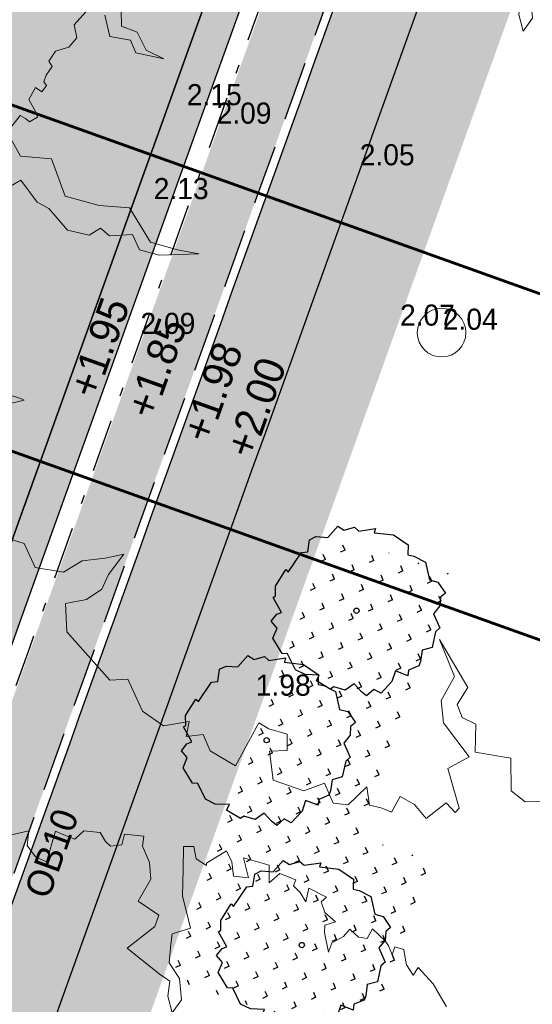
# Model space of a CAD drawing. Header units: metres. Extents: x 134157 to 138734, y 451157 to 455772.
# Tile 182 of 256: x 136419.52 to 136425.35, y 453392.43 to 453403.63. Entities that reach past the tile are written whole.
import ezdxf

# ---------------------------------------------------------------- set-up
doc = ezdxf.new("R2010")
doc.units = ezdxf.units.M
doc.linetypes.add('DASHDOT__G2', pattern=[1.2, 0.6, -0.3, 0, -0.3])
doc.linetypes.add('HIDDEN__G5', pattern=[1.125, 0.75, -0.375])
doc.layers.add('-DR-alg-bladkaders viewports', color=7, linetype='Continuous', lineweight=60)
doc.layers.add('-DR-bs-boom', color=253, linetype='Continuous', lineweight=13)
doc.layers.add('-DR-alg-hulplijnen kantverharding asflast nieuwe fietsstraat', color=7, linetype='Continuous', true_color=0xff9429, plot=False)
for name, color, linetype in [('-DR-bs-txt-hoogtemaat', 253, 'Continuous'), ('-DR-nw-gr-solitaire heester', 96, 'Continuous'), ('-DR-nw-txt-hoogtemaat', 2, 'Continuous'), ('-DR-nw-vh-band 10x20 ob', 2, 'HIDDEN__G5'), ('-DR-nw-vh-band 5-20x25', 2, 'DASHDOT__G2'), ('-DR-nw-vh-kantverharding', 3, 'Continuous'), ('-DR-nw-vh-txt-kantopsluitingen', 2, 'Continuous')]:
    doc.layers.add(name, color=color, linetype=linetype)
doc.layers.add('-DR-nw-gr-arc-gras', color=7, linetype='Continuous', true_color=0xb5d5a4)
for name, color, linetype, lineweight, true_color in [('-DR-nw-vh-arc-asfalt fietsstraat rood', 7, 'Continuous', 9, 0xdfbfc7), ('-DR-nw-vh-arc-sbs df Drainflow', 7, 'Continuous', 9, 0xb9747c), ('-DR-nw-vh-arc-sbs kf bruinrood rabat halfsteens', 7, 'Continuous', 9, 0xb88485)]:
    doc.layers.add(name, color=color, linetype=linetype, lineweight=lineweight, true_color=true_color)
doc.layers.add('-DR-nw-vh-arc-halfverharding stabilizer', color=7, linetype='Continuous', lineweight=9, true_color=0xe2e1c1, transparency=0.1)
doc.layers.add('-DR-nw-vh-kantverharding halfverharding stabilizer', color=7, linetype='Continuous', true_color=0xe2e1c1, transparency=0.1)
doc.styles.add('Drong', font='txt', dxfattribs={"height": 1.8})
pattern_1 = [(115.3356253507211, (136419.7180158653, 453326.2367068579), (-0.2236810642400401, -0.1059037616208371), [0.06, -0.187485]), (205.3356253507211, (136419.7180158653, 453326.2367068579), (0.1059037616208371, -0.22368106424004), [0.06, -0.187485])]

# ---------------------------------------------------------------- blocks, each defined once
blk = doc.blocks.new('Boom bestaand 1')
for points in [[(-0.1453325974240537, 0.4640004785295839), (-0.1728176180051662, 0.4610569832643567), (-0.1945372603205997, 0.4533219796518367), (-0.1891622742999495, 0.4455616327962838), (-0.2017040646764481, 0.4431737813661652), (-0.2067805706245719, 0.4443676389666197), (-0.2172318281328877, 0.4470540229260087), (-0.223502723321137, 0.4395920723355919), (-0.2169333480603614, 0.4339209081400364), (-0.2270861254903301, 0.4339209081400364), (-0.2330585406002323, 0.4330255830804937), (-0.2498892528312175, 0.4257264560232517), (-0.242749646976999, 0.416712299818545), (-0.2476345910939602, 0.4092003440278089), (-0.2589076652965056, 0.4043176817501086), (-0.2543983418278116, 0.3953035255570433), (-0.2532710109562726, 0.3814065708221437), (-0.2457557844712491, 0.3746459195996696), (-0.2660470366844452, 0.3787774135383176), (-0.2728107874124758, 0.3821577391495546), (-0.2716834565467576, 0.3934255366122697), (-0.2848353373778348, 0.3874160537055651), (-0.2964840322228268, 0.3881672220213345), (-0.2987384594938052, 0.3953035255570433), (-0.3145206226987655, 0.3821577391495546), (-0.3028719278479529, 0.3735190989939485), (-0.3141447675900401, 0.3720167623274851), (-0.3231631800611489, 0.3686364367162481), (-0.3276722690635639, 0.3731435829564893), (-0.3404482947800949, 0.3607491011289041), (-0.3359389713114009, 0.3464764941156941), (-0.3526397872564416, 0.353711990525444), (-0.3702979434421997, 0.3325317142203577), (-0.3491079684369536, 0.3290017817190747), (-0.3568775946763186, 0.3155875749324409), (-0.37100416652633, 0.3198237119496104), (-0.3837182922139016, 0.3191176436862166), (-0.3801864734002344, 0.2951135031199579), (-0.3780675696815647, 0.2944074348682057), (-0.3886625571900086, 0.2873474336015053), (-0.4013764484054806, 0.2901714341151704), (-0.4056142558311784, 0.2802872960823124), (-0.3837182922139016, 0.2704032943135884), (-0.3589967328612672, 0.2591071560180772), (-0.3250928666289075, 0.2534590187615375), (-0.327212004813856, 0.2336908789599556), (-0.3180296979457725, 0.228042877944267), (-0.3010777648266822, 0.2188648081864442), (-0.2820069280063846, 0.2223948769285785), (-0.2608169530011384, 0.2153347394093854), (-0.2523411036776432, 0.2012146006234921), (-0.2699992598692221, 0.2040386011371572), (-0.2834196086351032, 0.2118046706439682), (-0.2947208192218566, 0.2047446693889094), (-0.3321562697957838, 0.1849765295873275), (-0.3413385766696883, 0.2202768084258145), (-0.350520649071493, 0.2287488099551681), (-0.3724168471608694, 0.2146288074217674), (-0.3879560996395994, 0.2358089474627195), (-0.4042018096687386, 0.2414569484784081), (-0.4225661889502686, 0.2414569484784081), (-0.4315337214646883, 0.2467254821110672), (-0.4415591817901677, 0.229188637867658), (-0.4324549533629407, 0.2223948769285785), (-0.435986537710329, 0.2110987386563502), (-0.4423434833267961, 0.2082747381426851), (-0.4530205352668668, 0.2066837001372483), (-0.4612717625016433, 0.1920817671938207), (-0.457176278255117, 0.18003446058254), (-0.4670650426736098, 0.170150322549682), (-0.472715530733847, 0.1652082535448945), (-0.4472877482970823, 0.1440281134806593), (-0.4564700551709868, 0.1355561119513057), (-0.4705966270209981, 0.1320260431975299), (-0.4840167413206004, 0.1397921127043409), (-0.4882547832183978, 0.1171998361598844)], [(-0.4544219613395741, -0.1649416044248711), (-0.4219893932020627, -0.1780763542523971), (-0.409966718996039, -0.1657799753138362), (-0.389277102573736, -0.1643826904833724), (-0.3736199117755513, -0.1512478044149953), (-0.3909544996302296, -0.175281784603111), (-0.4052137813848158, -0.175281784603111), (-0.4169567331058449, -0.1934470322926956), (-0.4393239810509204, -0.1892550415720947)], [(-0.4502279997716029, -0.2060228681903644), (-0.4429587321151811, -0.2225112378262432), (-0.4293484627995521, -0.2253992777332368), (-0.4239762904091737, -0.2366267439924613), (-0.4254414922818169, -0.2510271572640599), (-0.418848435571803, -0.2612782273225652), (-0.4122553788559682, -0.2603019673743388), (-0.4066391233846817, -0.2695767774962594), (-0.4012669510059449, -0.2747023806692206), (-0.3966274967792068, -0.2734819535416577), (-0.3924762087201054, -0.2805602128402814), (-0.3993135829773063, -0.2847094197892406), (-0.3905228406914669, -0.2961809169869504), (-0.3763599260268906, -0.2947164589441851), (-0.3702552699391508, -0.2952046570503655), (-0.3690343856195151, -0.3047234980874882), (-0.3739181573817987, -0.307164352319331), (-0.3790460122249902, -0.3110695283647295), (-0.3685879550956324, -0.3301182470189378), (-0.3402060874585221, -0.3273904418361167), (-0.3249566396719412, -0.2991245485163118), (-0.2839884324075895, -0.301203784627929), (-0.2610645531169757, -0.2728350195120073), (-0.2463278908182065, -0.2450116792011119), (-0.2053925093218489, -0.2390105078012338), (-0.1868351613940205, -0.2166427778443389), (-0.1742816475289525, -0.1980938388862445), (-0.189564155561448, -0.2362827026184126), (-0.2026635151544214, -0.2526493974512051), (-0.2201291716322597, -0.2531949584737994), (-0.2283163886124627, -0.2755626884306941), (-0.2392323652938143, -0.2810182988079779), (-0.2370492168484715, -0.2946571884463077), (-0.2506941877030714, -0.313205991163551), (-0.2790760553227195, -0.3219349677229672), (-0.2898422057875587, -0.3303738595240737), (-0.3172829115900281, -0.3367933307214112), (-0.3145534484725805, -0.3612149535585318)], [(-0.1312346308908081, -0.4505016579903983), (-0.1096221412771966, -0.4258612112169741), (-0.1072582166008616, -0.4238359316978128), (-0.1116481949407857, -0.448814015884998)], [(0.01571205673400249, -0.4976722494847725), (0.02862852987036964, -0.4827231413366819), (0.05582116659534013, -0.4820436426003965), (0.071993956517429, -0.4570290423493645), (0.06901628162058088, -0.4348673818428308), (0.07565379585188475, -0.4119102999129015), (0.07964846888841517, -0.3923569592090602), (0.09273351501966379, -0.4155685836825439), (0.1039107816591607, -0.4277820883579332), (0.107454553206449, -0.4465849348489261), (0.1024933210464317, -0.4680038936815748), (0.1298861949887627, -0.4784885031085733), (0.1932751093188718, -0.4575098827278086), (0.2000920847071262, -0.4399570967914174), (0.2363148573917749, -0.4392229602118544), (0.2586511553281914, -0.4253239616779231), (0.2652219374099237, -0.3991058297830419), (0.2784183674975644, -0.4080994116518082), (0.2832172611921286, -0.3913114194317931), (0.3018123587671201, -0.3913114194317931), (0.326405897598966, -0.3733243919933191), (0.2952141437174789, -0.333752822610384), (0.3048114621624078, -0.3265580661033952), (0.3174374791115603, -0.3112487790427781), (0.3330041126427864, -0.3181641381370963), (0.326405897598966, -0.3349519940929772), (0.3551905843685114, -0.3435858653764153), (0.3780989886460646, -0.3188560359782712), (0.379279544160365, -0.2960093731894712), (0.401676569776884, -0.2960093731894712), (0.4096398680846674, -0.282577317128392), (0.4001834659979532, -0.2572057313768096), (0.4185987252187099, -0.2621805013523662), (0.4260642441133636, -0.2522309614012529), (0.4345253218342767, -0.2442711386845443), (0.4230780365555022, -0.2298441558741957), (0.436516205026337, -0.2193970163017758), (0.4544336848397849, -0.2139247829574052), (0.4479634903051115, -0.1885531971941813), (0.4609038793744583, -0.1840758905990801), (0.4584154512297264, -0.1786035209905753), (0.4161100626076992, -0.1731311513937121), (0.4136216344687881, -0.1477595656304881), (0.370818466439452, -0.158206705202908), (0.3489192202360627, -0.1512419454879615), (0.331499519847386, -0.1288552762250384), (0.2901896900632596, -0.1278603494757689), (0.3473717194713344, -0.1208556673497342), (0.359271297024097, -0.1377579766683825), (0.3736761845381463, -0.1383840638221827), (0.385575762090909, -0.1283677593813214), (0.411880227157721, -0.1402620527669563), (0.4319217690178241, -0.108961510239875), (0.4632366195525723, -0.1221077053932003), (0.4795203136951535, -0.1133435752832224), (0.4857834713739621, -0.09769330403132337)]]:
    blk.add_lwpolyline(points)
blk.add_circle((0, 0), 0.02512965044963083)
blk = doc.blocks.new('Solitaire heester')
blk.add_lwpolyline([(-1.738422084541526, -4.390808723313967), (-2.165650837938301, -3.928363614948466), (-2.483742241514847, -4.006582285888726), (-2.464906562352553, -3.243960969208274), (-3.108512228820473, -3.265308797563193), (-3.941315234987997, -2.904578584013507), (-3.868064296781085, -2.452012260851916), (-4.359586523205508, -2.179992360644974), (-4.239036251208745, -1.822945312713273), (-3.950943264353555, -1.283816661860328), (-4.465961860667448, -0.924314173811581), (-4.503076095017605, -0.2488687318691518), (-4.693194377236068, -0.1051291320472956), (-4.52288920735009, 0.7919674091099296), (-4.165535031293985, 0.7508631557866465), (-4.408840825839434, 1.52244183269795), (-4.334976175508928, 2.133900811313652), (-3.641002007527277, 2.854190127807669), (-3.727257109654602, 3.148478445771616), (-3.088619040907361, 3.940484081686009), (-2.461086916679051, 3.914225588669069), (-2.205140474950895, 4.358141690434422), (-1.729077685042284, 4.197407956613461), (-1.539266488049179, 3.97422214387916), (-0.8928984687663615, 4.71058514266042), (-0.7661533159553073, 4.614758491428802), (-0.2489862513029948, 4.811378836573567), (0.8385356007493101, 4.576780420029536), (0.7504387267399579, 4.394391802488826), (2.044152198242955, 4.063660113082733), (2.201816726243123, 3.745261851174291), (2.885605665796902, 3.885625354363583), (3.186395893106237, 3.598453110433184), (3.366635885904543, 2.954233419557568), (4.159869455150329, 2.633380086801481), (4.070851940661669, 2.212653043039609), (4.434400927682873, 1.71867540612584), (4.306120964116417, 1.417271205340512), (4.763654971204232, 0.573362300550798), (4.517280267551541, 0.5504799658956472), (4.76739476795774, -0.5150800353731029), (4.517336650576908, -1.491315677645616), (3.976366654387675, -1.679899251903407), (4.022745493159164, -2.013757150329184), (3.932500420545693, -2.752268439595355), (3.0564445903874, -3.305015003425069), (3.102209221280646, -3.797765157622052), (2.654917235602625, -4.415726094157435), (2.345783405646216, -4.231802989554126), (1.876529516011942, -4.365050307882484), (1.329057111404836, -4.180206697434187), (0.6990696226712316, -4.789516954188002), (0.4057020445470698, -4.637433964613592), (-0.5083884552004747, -4.753073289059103), (-0.8481344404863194, -4.267132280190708), (-1.476280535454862, -4.399766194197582), (-1.738422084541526, -4.390808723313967)])
blk.add_circle((0, 0), 0.15)

msp = doc.modelspace()

# ---------------------------------------------------------------- hatches: boundary and pattern name
at = {"layer": '-DR-nw-gr-arc-gras', "transparency": 33554687}
h = msp.add_hatch(dxfattribs=at)
h.set_pattern_fill('AGR-BOLLEN', color=256, scale=0.1, pattern_type=2)
h.set_pattern_definition(pattern_1)
edge = h.paths.add_edge_path()
edge.add_arc((-7000776.809524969, 3043164.567559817), 7592527.997363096, 340.0567505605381, 340.0572256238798)
edge.add_line((136455.7815594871, 453494.2542758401), (136455.1236032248, 453494.4934109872))
edge.add_arc((380495.2223584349, 364992.5484406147), 259592.3035530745, 160.0666568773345, 160.0804453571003)
edge.add_line((136433.832290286, 453435.7615323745), (136433.813485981, 453435.768343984))
edge.add_line((136433.813485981, 453435.768343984), (136432.1794965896, 453431.2550945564))
edge.add_line((136432.1794965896, 453431.2550945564), (136432.198303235, 453431.2482893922))
edge.add_line((136432.198303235, 453431.2482893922), (136431.6776287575, 453429.8696050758))
edge.add_line((136431.6776287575, 453429.8696050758), (136432.3363505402, 453429.6312341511))
edge.add_line((136432.3363505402, 453429.6312341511), (136434.3092713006, 453435.0765756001))
h = msp.add_hatch(dxfattribs=at)
h.set_pattern_fill('AGR-BOLLEN', color=256, scale=0.1, pattern_type=2)
h.set_pattern_definition(pattern_1)
edge = h.paths.add_edge_path()
edge.add_line((136486.7030920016, 453573.6087743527), (136485.7630611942, 453573.9498639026))
edge.add_line((136485.7630611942, 453573.9498639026), (136435.7588951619, 453436.1401403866))
edge.add_arc((149594.4053380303, 448661.5340770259), 13998.10127369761, 160.0567307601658, 160.2977033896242)
edge.add_line((136415.7944574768, 453380.7558908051), (136415.2888679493, 453379.3437739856))
edge.add_line((136415.2888679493, 453379.3437739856), (136417.827, 453378.5290000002))
edge.add_line((136417.827, 453378.5290000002), (136420.5020000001, 453386.1220000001))
edge.add_line((136420.5020000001, 453386.1220000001), (136418.9871024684, 453386.7016044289))
edge.add_arc((149703.627760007, 448622.0326909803), 14113.24722573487, 160.0572265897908, 160.2691215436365, ccw=False)
edge.add_line((136436.698916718, 453435.7990253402), (136486.7030920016, 453573.6087743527))
h = msp.add_hatch(dxfattribs=at)
h.set_pattern_fill('AGR-BOLLEN', color=256, scale=0.1, pattern_type=2)
h.set_pattern_definition(pattern_1)
edge = h.paths.add_edge_path()
edge.add_line((136423.1386227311, 453404.1672681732), (136423.8163245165, 453406.0489635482))
edge.add_arc((136584.9900082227, 453352.3424600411), 169.8862703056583, 158.7735784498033, 161.5708287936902, ccw=False)
edge.add_line((136426.6293421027, 453413.8505429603), (136429.4571478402, 453421.678572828))
edge.add_line((136429.4571478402, 453421.678572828), (136431.7567054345, 453428.0326059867))
edge.add_line((136431.7567054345, 453428.0326059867), (136431.0985755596, 453428.271262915))
edge.add_line((136431.0985755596, 453428.271262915), (136428.8177752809, 453421.9100956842))
edge.add_line((136428.8177752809, 453421.9100956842), (136421.5369047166, 453401.7253126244))
edge.add_line((136421.5369047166, 453401.7253126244), (136414.2279320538, 453381.4229840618))
edge.add_line((136414.2279320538, 453381.4229840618), (136414.8873433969, 453381.1865213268))
edge.add_arc((148662.0436754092, 448996.794253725), 13008.29480665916, 160.1954577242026, 160.3030045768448, ccw=False)
h = msp.add_hatch(dxfattribs=at)
h.set_pattern_fill('AGR-BOLLEN', color=256, scale=0.1, pattern_type=2)
h.set_pattern_definition([(115.335625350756, (136739.3434685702, 452466.7668125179), (-0.2236810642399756, -0.1059037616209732), [0.06, -0.187485]), (205.335625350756, (136739.3434685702, 452466.7668125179), (0.1059037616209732, -0.2236810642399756), [0.06, -0.187485])])
h.paths.add_polyline_path([(136423.4873303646, 453391.9510105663), (136424.2636037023, 453394.0395027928), (136423.4480927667, 453394.3146417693), (136424.4981319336, 453397.2980393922), (136423.031667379, 453397.7999446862), (136421.251311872, 453392.727853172)])
at = {"layer": '-DR-nw-vh-arc-asfalt fietsstraat rood', "transparency": 33554687}
h = msp.add_hatch(color=256, dxfattribs=at)
h.dxf.hatch_style = 1
h.paths.add_polyline_path([(136427.2999171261, 453431.8791033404, 0.0006071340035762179), (136415.7538046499, 453399.8882846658), (136419.7061011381, 453398.4672454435, -0.0006071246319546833), (136431.2485721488, 453430.4479765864)])
h = msp.add_hatch(color=256, dxfattribs=at)
h.dxf.hatch_style = 1
h.paths.add_polyline_path([(136403.7367146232, 453366.331426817), (136407.687828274, 453364.9070308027, -0.0006365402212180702), (136419.7061011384, 453398.4672454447), (136415.7538046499, 453399.8882846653, 0.0006362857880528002)])
at = {"layer": '-DR-nw-vh-arc-halfverharding stabilizer'}
h = msp.add_hatch(dxfattribs=at)
h.set_pattern_fill('GRAVEL', color=256, scale=0.03)
h.set_pattern_definition([(228.0127875, (0.54864, 0.7619999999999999), (-6.096000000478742, -6.857999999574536), [0.102516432, -10.1491450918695]), (184.969741, (0.4800599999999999, 0.6858), (9.143999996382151, 0.7620000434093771), [0.175921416, -17.41621466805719]), (132.5104471, (0.3048, 0.6705599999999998), (7.620000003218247, -8.381999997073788), [0.124044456, -12.28041683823]), (267.273689, (0.00762, 0.4800599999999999), (0.7620000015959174, 15.23999999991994), [0.160201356, -15.8599312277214]), (292.83365418, (0, 0.32004), (-3.810000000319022, 9.143999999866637), [0.15709011, -15.5519423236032]), (357.2736889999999, (0.06096, 0.17526), (-15.23999999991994, 0.7620000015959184), [0.160201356, -15.8599312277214]), (37.69424047, (0.22098, 0.16764), (-9.905999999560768, -7.620000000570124), [0.211858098, -20.9739345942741]), (72.25532837, (0.38862, 0.29718), (5.334000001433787, 16.76399999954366), [0.200015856, -19.8015769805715]), (121.42956562, (0.4495799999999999, 0.48768), (-6.096000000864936, 9.905999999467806), [0.1607439, -15.9136637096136]), (175.2363583, (0.36576, 0.6248400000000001), (8.381999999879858, -0.7620000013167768), [0.183513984, -8.992181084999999]), (222.3974378, (0.18288, 0.64008), (-9.143999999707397, -8.382000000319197), [0.237323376, -23.4950317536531]), (138.81407483, (0.7619999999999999, 0.47244), (-5.333999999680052, 4.572000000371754), [0.08100136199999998, -8.0191697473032]), (171.4692344, (0.70104, 0.52578), (9.906000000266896, -1.523999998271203), [0.154104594, -15.256391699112]), (225, (0.54864, 0.54864), (-1.06581410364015e-16, -0.7620000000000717), [0.107762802, -0.9698679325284]), (203.19859051, (0.4953, 0.64008), (3.810000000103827, 1.5239999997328), [0.05803239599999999, -5.745186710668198]), (291.80140949, (0.44196, 0.61722), (-0.7620000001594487, 2.285999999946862), [0.082069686, -4.021425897]), (30.96375653, (0.47244, 0.5410200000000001), (2.286000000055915, 1.523999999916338), [0.133295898, -4.309889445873]), (161.56505118, (0.5867399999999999, 0.6096), (1.524000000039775, -0.761999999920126), [0.096386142, -2.3132694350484]), (16.389540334, (0, 0.61722), (7.620000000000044, 2.286000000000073), [0.1350264, -13.3676480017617]), (70.34617594, (0.12954, 0.65532), (-3.048000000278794, -8.381999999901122), [0.113279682, -11.21466470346]), (293.19859051, (0.5867399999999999, 0.7619999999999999), (-1.523999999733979, 3.810000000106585), [0.11606403, -5.687155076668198]), (343.6104596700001, (0.6324599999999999, 0.65532), (-7.620000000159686, 2.285999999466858), [0.1350264, -13.367648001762]), (339.44395478, (0, 0.14478), (-3.809999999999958, 1.524000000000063), [0.1302105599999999, -6.3803202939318]), (294.7751406, (0.12192, 0.09906), (-3.810000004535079, 8.381999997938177), [0.109101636, -10.801078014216]), (66.80140949, (0.59436, 0), (1.523999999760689, 3.810000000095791), [0.11606403, -5.687155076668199]), (17.35402464, (0.64008, 0.10668), (-9.905999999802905, -3.048000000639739), [0.127734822, -12.64571279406]), (69.44395478, (0.22098, 0), (-1.524000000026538, -3.809999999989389), [0.06510527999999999, -6.445425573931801]), (101.309932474, (0.54864, 0), (-0.7620000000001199, 3.048000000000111), [0.03885437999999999, -3.8465984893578]), (165.963756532, (0.5410200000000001, 0.0381), (2.285999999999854, -0.7619999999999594), [0.15709011, -2.9847163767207]), (186.00900596, (0.38862, 0.0762), (7.61999999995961, 0.762000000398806), [0.1455801, -14.4124094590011]), (303.69006753, (0.47244, 0.47244), (-0.7620000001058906, 1.523999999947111), [0.109897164, -2.637532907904]), (353.15722659, (0.5334, 0.3809999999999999), (12.9540000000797, -1.523999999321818), [0.191867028, -18.9948027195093]), (60.9453959, (0.7239, 0.35814), (-3.048000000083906, -5.333999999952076), [0.078452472, -7.766817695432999]), (90, (0.7619999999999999, 0.42672), (-0.7619999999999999, 0.7619999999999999), [0.04572, -0.7162799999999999]), (120.25643716, (0.37338, 0.09906), (3.047999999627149, -5.334000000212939), [0.105860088, -10.48018223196]), (48.01278749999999, (0.32004, 0.1905), (6.096000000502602, 6.857999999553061), [0.205032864, -10.0466286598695]), (0, (0.4572, 0.3429), (0.7619999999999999, 0.7619999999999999), [0.19812, -0.5638799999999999]), (325.3048465, (0.65532, 0.3429), (7.620000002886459, -5.333999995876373), [0.120482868, -11.927795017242]), (254.0546040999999, (0.75438, 0.27432), (-0.761999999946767, -3.048000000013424), [0.110948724, -5.4364950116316]), (207.64597536, (0.7239, 0.16764), (-14.478000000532, -7.619999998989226), [0.18064353, -17.8837393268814]), (175.42607874, (0.5638799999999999, 0.08381999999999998), (-9.905999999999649, 0.7619999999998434), [0.191108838, -18.919753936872])])
edge = h.paths.add_edge_path()
edge.add_arc((149594.4053450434, 448661.5340745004), 13998.10128115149, 160.1210719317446, 160.2968823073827)
edge.add_line((136415.8620880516, 453380.9447475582), (136415.7943246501, 453380.7555198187))
edge.add_line((136415.7943246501, 453380.7555198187), (136414.9471479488, 453381.0593155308))
edge.add_arc((149594.4033351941, 448661.5347979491), 13998.99914506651, 160.1973606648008, 160.2977033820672, ccw=False)
edge.add_line((136423.2327092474, 453404.1333900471), (136423.9104061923, 453406.0150719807))
edge.add_arc((149594.404205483, 448661.5344865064), 13999.00006940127, 160.155232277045, 160.1891749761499, ccw=False)
edge.add_line((136426.7234036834, 453413.8165956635), (136429.5579639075, 453421.6633060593))
edge.add_line((136429.5579639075, 453421.6633060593), (136430.4054762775, 453421.3604297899))
at = {"layer": '-DR-nw-vh-arc-sbs df Drainflow'}
h = msp.add_hatch(dxfattribs=at)
h.set_pattern_fill('AVH-SBS_KEIFORMAAT_ELLEBOOG_01', color=256, scale=3, angle=71, pattern_type=2)
h.set_pattern_definition([(71, (0, 0), (-0.3813260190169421, -0.185985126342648), [0.8999999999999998, -0.3]), (161, (0.1953408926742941, 0.5673111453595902), (-0.3813260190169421, -0.185985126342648), [0.8999999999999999, -0.3]), (71, (-0.0441573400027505, 0.3324907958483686), (-0.3813260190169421, -0.185985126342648), [0, -1.2]), (71, (-0.0394794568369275, 0.8068093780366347), (-0.3813260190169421, -0.185985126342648), [0, -1.2])])
h.paths.add_polyline_path([(136407.6654153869, 453385.047360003, 0.414219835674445), (136407.8466830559, 453384.6637640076), (136409.1647365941, 453384.19166678, -0.414182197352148), (136409.4668710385, 453383.5524006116), (136421.308077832, 453416.4875951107, -0.4137557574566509), (136420.6686600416, 453416.1869903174), (136419.3507683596, 453416.6608353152, 0.4138643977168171), (136418.9670798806, 453416.4803677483)])
at = {"layer": '-DR-nw-vh-arc-sbs kf bruinrood rabat halfsteens', "transparency": 33554687}
h = msp.add_hatch(color=256, dxfattribs=at)
h.dxf.hatch_style = 1
h.paths.add_polyline_path([(136427.5554583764, 453432.5843892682), (136427.1816790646, 453432.7198294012), (136424.5639213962, 453425.4926671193), (136423.9177065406, 453423.7059364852), (136423.4360548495, 453422.37714321), (136421.3080778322, 453416.4875951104), (136415.3874744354, 453400.0199978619), (136415.7538046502, 453399.8882846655, -0.000620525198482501)])
h = msp.add_hatch(color=256, dxfattribs=at)
h.dxf.hatch_style = 1
h.paths.add_polyline_path([(136428.6177229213, 453422.0038161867), (136428.6173005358, 453422.0039691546), (136429.2642696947, 453423.7904267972), (136429.2639079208, 453423.7905578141, -0.0001372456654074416), (136431.8802876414, 453431.0172735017), (136431.504215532, 453431.1535444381, 0.000620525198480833), (136419.7061011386, 453398.4672454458), (136420.0825103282, 453398.3319083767, -0.000449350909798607)])
h = msp.add_hatch(color=256, dxfattribs=at)
h.dxf.hatch_style = 1
h.paths.add_polyline_path([(136414.0731122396, 453381.5847209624, -0.0003177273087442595), (136420.0825103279, 453398.3319083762), (136419.7061011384, 453398.467245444, 0.0006365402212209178), (136407.6878282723, 453364.9070308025), (136408.0641248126, 453364.7713740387, -0.000284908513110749), (136413.4326553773, 453379.7959182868), (136413.4325946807, 453379.7959400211)])

# ---------------------------------------------------------------- linework, layer by layer
at = {"layer": '-DR-alg-bladkaders viewports'}
for points in [[(136391.2011182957, 453412.7486244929), (136439.8756383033, 453395.3547603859)], [(136438.6286932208, 453391.865342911), (136389.9541732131, 453409.2592070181)]]:
    msp.add_lwpolyline(points, dxfattribs=at)
at = {"layer": '-DR-alg-hulplijnen kantverharding asflast nieuwe fietsstraat'}
for points in [[(136615.5574884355, 453953.711278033), (136612.5988155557, 453946.9774368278), (136593.3968481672, 453893.9480587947), (136588.980006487, 453881.7567302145), (136586.9296896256, 453874.6504554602, -0.01588767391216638), (136585.9525370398, 453871.6277406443), (136586.3288476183, 453871.4914783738), (136577.7383367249, 453847.7673755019, 0.004101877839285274), (136569.551446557, 453824.5650928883, -0.004267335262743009), (136561.0217986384, 453800.4168774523), (136429.6486940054, 453438.3572199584, 0.002151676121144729), (136389.0241510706, 453324.8767131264), (136377.1192577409, 453291.1651317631), (136363.7665480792, 453256.9101376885), (136359.0794775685, 453243.6375652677)], [(136615.5574884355, 453953.711278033), (136612.5988155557, 453946.9774368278), (136593.3968481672, 453893.9480587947), (136588.980006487, 453881.7567302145), (136586.9296896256, 453874.6504554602, -0.01588767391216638), (136585.9525370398, 453871.6277406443), (136586.3288476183, 453871.4914783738), (136577.7383367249, 453847.7673755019, 0.004101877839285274), (136569.551446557, 453824.5650928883, -0.004267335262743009), (136561.0217986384, 453800.4168774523), (136429.6486940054, 453438.3572199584, 0.002151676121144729), (136389.0241510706, 453324.8767131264), (136377.1192577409, 453291.1651317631), (136363.7665480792, 453256.9101376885), (136363.728095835, 453256.80125087)], [(136620.467022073, 453951.9335331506), (136618.8898399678, 453946.4661328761, -0.01664357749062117), (136617.8615883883, 453943.301182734), (136595.3671784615, 453881.1791853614, -0.01664357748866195), (136594.1306749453, 453878.0896433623), (136591.8416891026, 453872.87998761, 0.01163646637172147), (136590.9554707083, 453870.7283732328), (136590.605185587, 453869.7904456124), (136590.2290830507, 453869.9266325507), (136581.6874133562, 453846.3374126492, 0.004101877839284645), (136573.5234525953, 453823.2001137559, -0.004267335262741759), (136564.9699280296, 453798.9843013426), (136433.5968233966, 453436.9246438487, 0.002151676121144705), (136392.9844638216, 453323.4781699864), (136381.0570405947, 453289.7027897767), (136367.704330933, 453255.4477957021), (136363.0397903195, 453242.2390221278)], [(136620.467022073, 453951.9335331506), (136618.8898399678, 453946.4661328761, -0.01664357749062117), (136617.8615883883, 453943.301182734), (136595.3671784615, 453881.1791853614, -0.01664357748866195), (136594.1306749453, 453878.0896433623), (136591.8416891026, 453872.87998761, 0.01163646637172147), (136590.9554707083, 453870.7283732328), (136590.605185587, 453869.7904456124), (136590.2290830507, 453869.9266325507), (136581.6874133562, 453846.3374126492, 0.004101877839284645), (136573.5234525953, 453823.2001137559, -0.004267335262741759), (136564.9699280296, 453798.9843013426), (136433.5968233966, 453436.9246438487, 0.002151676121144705), (136392.9844638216, 453323.4781699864), (136381.0570405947, 453289.7027897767), (136367.704330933, 453255.4477957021), (136367.6831793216, 453255.3878998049)]]:
    msp.add_lwpolyline(points, format="xyb", dxfattribs=at)
at = {"layer": '-DR-nw-vh-band 10x20 ob', "ltscale": 0.9}
msp.add_lwpolyline([(136414.8865793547, 453381.186795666, -0.0008949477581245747), (136431.7058432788, 453427.8918861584)], format="xyb", dxfattribs=at)
at = {"layer": '-DR-nw-vh-band 5-20x25'}
msp.add_lwpolyline([(136414.6154629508, 453382.5058574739, -0.0008481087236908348), (136430.7068567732, 453427.1901701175)], format="xyb", dxfattribs=at)
at = {"layer": '-DR-nw-vh-kantverharding'}
for points in [[(136359.0794775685, 453243.6375652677), (136363.7665480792, 453256.9101376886), (136377.1192577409, 453291.1651317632), (136389.0241510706, 453324.8767131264, -0.002151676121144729), (136429.6486940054, 453438.3572199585), (136561.0217986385, 453800.4168774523, 0.004267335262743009), (136569.551446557, 453824.5650928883, -0.004101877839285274), (136577.738336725, 453847.767375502), (136586.3288476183, 453871.4914783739), (136585.9525370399, 453871.6277406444)], [(136363.728095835, 453256.80125087), (136363.7665480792, 453256.9101376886), (136377.1192577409, 453291.1651317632), (136389.0241510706, 453324.8767131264, -0.002151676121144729), (136429.6486940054, 453438.3572199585), (136561.0217986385, 453800.4168774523, 0.004267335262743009), (136569.551446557, 453824.5650928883, -0.004101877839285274), (136577.738336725, 453847.767375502), (136586.3288476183, 453871.4914783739), (136585.9525370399, 453871.6277406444)], [(136363.0397903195, 453242.2390221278), (136367.704330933, 453255.4477957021), (136381.0570405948, 453289.7027897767), (136392.9844638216, 453323.4781699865, -0.002151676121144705), (136433.5968233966, 453436.9246438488), (136564.9699280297, 453798.9843013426, 0.004267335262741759), (136573.5234525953, 453823.2001137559, -0.004101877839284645), (136581.6874133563, 453846.3374126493), (136590.2290830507, 453869.9266325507), (136590.605185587, 453869.7904456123)], [(136367.6831793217, 453255.3878998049), (136367.704330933, 453255.4477957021), (136381.0570405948, 453289.7027897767), (136392.9844638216, 453323.4781699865, -0.002151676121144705), (136433.5968233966, 453436.9246438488), (136564.9699280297, 453798.9843013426, 0.004267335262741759), (136573.5234525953, 453823.2001137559, -0.004101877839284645), (136581.6874133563, 453846.3374126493), (136590.2290830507, 453869.9266325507), (136590.605185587, 453869.7904456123)], [(136392.187695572, 453320.0206781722), (136393.3616364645, 453323.3449754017, -0.002151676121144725), (136433.9728357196, 453436.7882080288), (136565.3459403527, 453798.8478655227, 0.004267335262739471), (136573.9017388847, 453823.0701157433, -0.004101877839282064), (136582.0635158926, 453846.2012257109), (136590.4689986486, 453869.4143430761)], [(136388.645266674, 453325.0050604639, -0.002151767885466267), (136429.2726816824, 453438.4936557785), (136433.4882348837, 453450.1115721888)], [(136414.9471479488, 453381.0593155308, -0.0008927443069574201), (136431.8844545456, 453428.0926524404, -0.0008927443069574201)]]:
    msp.add_lwpolyline(points, format="xyb", dxfattribs=at)
at = {"layer": '-DR-nw-vh-kantverharding halfverharding stabilizer'}
msp.add_lwpolyline([(136370.2625884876, 453255.6779007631), (136383.2134454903, 453288.9019834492), (136395.1532065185, 453322.7123011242, -0.001073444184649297), (136415.2888679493, 453379.3437739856), (136415.7944574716, 453380.7558907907, -0.001051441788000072), (136435.7588942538, 453436.1401378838), (136510.2738295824, 453641.50067982)], format="xyb", dxfattribs=at)

# ---------------------------------------------------------------- block references
at = {"layer": '-DR-bs-boom', "xscale": 11, "yscale": 11, "rotation": 293.3958673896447}
for p in [(136424.3207780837, 453400.070401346), (136420.3270000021, 453388.9100000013)]:
    msp.add_blockref('Boom bestaand 1', p, dxfattribs=at)
at = {"layer": '-DR-nw-gr-solitaire heester', "xscale": 0.2, "yscale": 0.2, "zscale": 0.2, "rotation": 70.17551579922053}
for p in [(136423.3528664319, 453396.908564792), (136422.33059665, 453395.4365525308), (136422.7306085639, 453393.1079386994)]:
    msp.add_blockref('Solitaire heester', p, dxfattribs=at)

# ---------------------------------------------------------------- texts
at = {"layer": '-DR-bs-txt-hoogtemaat', "color": 253, "char_height": 0.24, "attachment_point": 7, "style": 'Drong'}
for s, insert in [('2.15', (136421.423, 453402.652, 2.152)), ('2.09', (136421.761, 453402.4419999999, 2.093)), ('2.05', (136423.39, 453401.9689999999, 2.049)), ('2.13', (136421.046, 453401.5839999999, 2.134)), ('2.07', (136423.848, 453400.146, 2.071)), ('2.04', (136424.335, 453400.0989999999, 2.042)), ('2.09', (136420.895, 453400.052, 2.092)), ('1.98', (136422.207, 453395.939, 1.983))]:
    msp.add_mtext(s, dxfattribs=dict(at, insert=insert))
at = {"layer": '-DR-nw-txt-hoogtemaat', "style": 'Drong'}
for s, p in [('+1.95', (136420.3912297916, 453399.3034073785)), ('+1.85', (136421.0443945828, 453399.071137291)), ('+1.98', (136421.6792264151, 453398.7975706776)), ('+2.00', (136422.1729289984, 453398.6211458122))]:
    msp.add_text(s, height=0.34, rotation=70.33562535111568, dxfattribs=at).set_placement(p)
at = {"layer": '-DR-nw-vh-txt-kantopsluitingen', "style": 'Drong'}
msp.add_text('OB10', height=0.3, rotation=70.16725193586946, dxfattribs=at).set_placement((136419.8495527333, 453393.6172563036))

doc.saveas('drawing.dxf')
